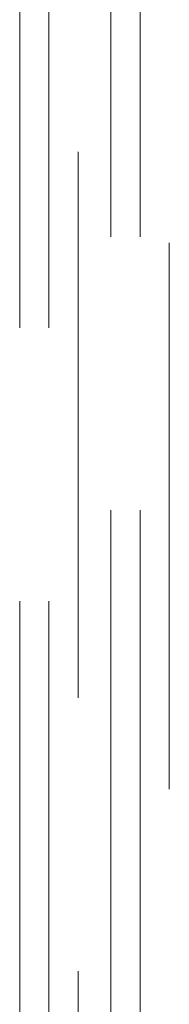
# Model space of a CAD drawing. Header units: millimetres. Extents: x -125 to 25178, y 4748 to 39091.
# Tile 76 of 98: x 18495 to 18536, y 36052 to 36322. Entities that reach past the tile are written whole.
import ezdxf

# ---------------------------------------------------------------- set-up
doc = ezdxf.new("R2010")
doc.units = ezdxf.units.MM
doc.linetypes.add('ADSK_Штриховая_ш3 п1_5', pattern=[225, 150, -75])
doc.layers.add('A-DETL-____-MBND', color=5, linetype='ADSK_Штриховая_ш3 п1_5', lineweight=20)

msp = doc.modelspace()

# ---------------------------------------------------------------- linework, layer by layer
at = {"layer": 'A-DETL-____-MBND', "color": 170}
for p, q in [((18519.87, 36412.6), (18519.87, 35435.98)), ((18527.87, 36412.6), (18527.87, 35435.98)), ((18535.87, 35435.98), (18535.87, 36412.6))]:
    msp.add_line(p, q, dxfattribs=at)
at = {"layer": 'A-DETL-____-MBND', "color": 10}
for p, q in [((18494.87, 36387.6), (18494.87, 35460.98)), ((18502.87, 36387.6), (18502.87, 35460.98)), ((18510.87, 35460.98), (18510.87, 36387.6))]:
    msp.add_line(p, q, dxfattribs=at)

doc.saveas('drawing.dxf')
